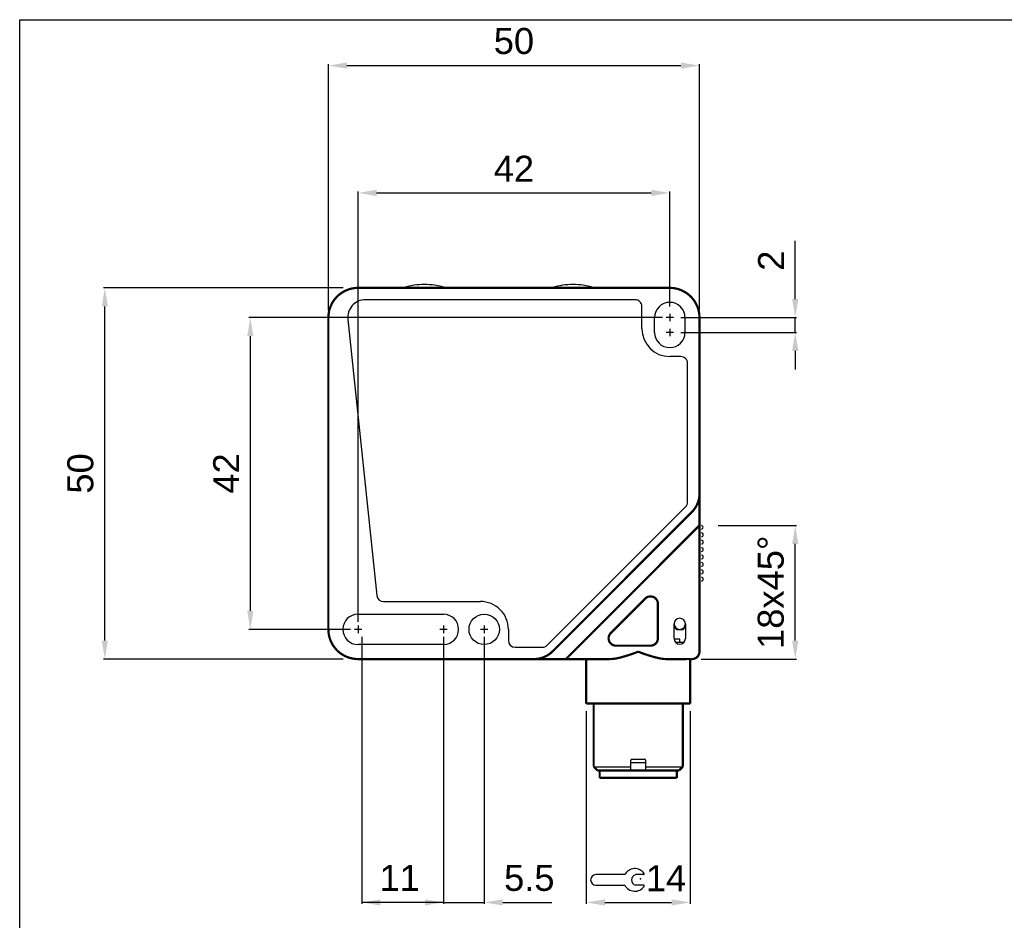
# Model space of a CAD drawing. Extents: x 2205 to 2615, y 964 to 1361.
# Tile 12 of 29: x 2205 to 2338, y 1240 to 1361. Entities that reach past the tile are written whole.
import ezdxf

# ---------------------------------------------------------------- set-up
doc = ezdxf.new("R2010")
doc.units = 0
doc.header["$MEASUREMENT"] = 0
doc.linetypes.add('TRATTEGGIATA2', pattern=[0.375, 0.25, -0.125])
doc.layers.get('0').update_dxf_attribs({"linetype": 'CONTINUOUS'})
doc.layers.get('DEFPOINTS').update_dxf_attribs({"linetype": 'CONTINUOUS'})
doc.layers.add('TRATTEGGIO', color=7, linetype='TRATTEGGIATA2')
doc.styles.add('QUOTE', font='ARIAL.TTF', dxfattribs={"height": 3.5})
doc.dimstyles.new('QUOTE', dxfattribs={"dimscale": 0, "dimtxt": 2.5, "dimasz": 2.5, "dimexe": 0.18, "dimexo": 1, "dimgap": 1.5, "dimtad": 1, "dimdec": 1, "dimzin": 0, "dimdsep": 46, "dimtxsty": 'QUOTE', "dimcen": 0.09, "dimadec": 0, "dimazin": 0, "dimtm": -0.1, "dimtfac": 0.5, "dimtdec": 1, "dimtmove": 0, "dimatfit": 0, "dimfxl": 0, "dimtolj": 2, "dimtzin": 0, "dimarcsym": 0})

# ---------------------------------------------------------------- blocks, each defined once
blk = doc.blocks.new('*D29')
at = {"color": 0, "linetype": 'ByBlock', "lineweight": -2}
for p, q in [((2248.88, 1324.83), (2216.58, 1324.83)), ((2216.76, 1277.33), (2216.76, 1322.33)), ((2248.88, 1274.83), (2216.58, 1274.83))]:
    blk.add_line(p, q, dxfattribs=at)
at = {"color": 0, "linetype": 'ByBlock'}
for points in [[(2216.35, 1322.33), (2217.18, 1322.33), (2216.76, 1324.83)], [(2216.35, 1277.33), (2217.18, 1277.33), (2216.76, 1274.83)]]:
    blk.add_solid(points, dxfattribs=at)
at = {"layer": 'DEFPOINTS', "color": 0, "linetype": 'ByBlock'}
for p in [(2216.76, 1324.83), (2249.88, 1324.83), (2249.88, 1274.83)]:
    blk.add_point(p, dxfattribs=at)
at = {"color": 0, "linetype": 'ByBlock', "insert": (2213.48, 1299.83), "char_height": 3.5, "attachment_point": 5, "rotation": 90, "style": 'QUOTE'}
blk.add_mtext('\\A2;50', dxfattribs=at)
blk = doc.blocks.new('*D30')
at = {"color": 0, "linetype": 'ByBlock', "lineweight": -2}
for p, q in [((2309.79, 1323.33), (2309.79, 1331.15)), ((2294.38, 1320.83), (2309.97, 1320.83)), ((2309.79, 1318.83), (2309.79, 1320.83)), ((2294.38, 1318.83), (2309.97, 1318.83)), ((2309.79, 1316.33), (2309.79, 1313.83))]:
    blk.add_line(p, q, dxfattribs=at)
at = {"color": 0, "linetype": 'ByBlock'}
for points in [[(2309.37, 1323.33), (2310.2, 1323.33), (2309.79, 1320.83)], [(2309.37, 1316.33), (2310.2, 1316.33), (2309.79, 1318.83)]]:
    blk.add_solid(points, dxfattribs=at)
at = {"layer": 'DEFPOINTS', "color": 0, "linetype": 'ByBlock'}
for p in [(2293.38, 1320.83), (2309.79, 1320.83), (2293.38, 1318.83)]:
    blk.add_point(p, dxfattribs=at)
at = {"color": 0, "linetype": 'ByBlock', "insert": (2306.53, 1328.49), "char_height": 3.5, "attachment_point": 5, "rotation": 90, "style": 'QUOTE'}
blk.add_mtext('\\A2;2', dxfattribs=at)
blk = doc.blocks.new('*D31')
at = {"color": 0, "linetype": 'ByBlock', "lineweight": -2}
for p, q in [((2246.88, 1321.83), (2246.88, 1354.95)), ((2249.38, 1354.77), (2294.38, 1354.77)), ((2296.88, 1321.83), (2296.88, 1354.95))]:
    blk.add_line(p, q, dxfattribs=at)
at = {"color": 0, "linetype": 'ByBlock'}
for points in [[(2249.38, 1355.19), (2249.38, 1354.35), (2246.88, 1354.77)], [(2294.38, 1355.19), (2294.38, 1354.35), (2296.88, 1354.77)]]:
    blk.add_solid(points, dxfattribs=at)
at = {"layer": 'DEFPOINTS', "color": 0, "linetype": 'ByBlock'}
for p in [(2296.88, 1354.77), (2246.88, 1320.83), (2296.88, 1320.83)]:
    blk.add_point(p, dxfattribs=at)
at = {"color": 0, "linetype": 'ByBlock', "insert": (2271.88, 1358.06), "char_height": 3.5, "attachment_point": 5, "style": 'QUOTE'}
blk.add_mtext('\\A2;50', dxfattribs=at)
blk = doc.blocks.new('*D32')
at = {"color": 0, "linetype": 'ByBlock', "lineweight": -2}
for p, q in [((2250.88, 1279.83), (2250.88, 1337.8)), ((2253.38, 1337.62), (2290.38, 1337.62)), ((2292.88, 1322.33), (2292.88, 1337.8))]:
    blk.add_line(p, q, dxfattribs=at)
at = {"color": 0, "linetype": 'ByBlock'}
for points in [[(2253.38, 1338.04), (2253.38, 1337.21), (2250.88, 1337.62)], [(2290.38, 1338.04), (2290.38, 1337.21), (2292.88, 1337.62)]]:
    blk.add_solid(points, dxfattribs=at)
at = {"layer": 'DEFPOINTS', "color": 0, "linetype": 'ByBlock'}
for p in [(2292.88, 1337.62), (2292.88, 1321.33), (2250.88, 1278.83)]:
    blk.add_point(p, dxfattribs=at)
at = {"color": 0, "linetype": 'ByBlock', "insert": (2271.88, 1340.88), "char_height": 3.5, "attachment_point": 5, "style": 'QUOTE'}
blk.add_mtext('\\A2;42', dxfattribs=at)
blk = doc.blocks.new('*D40')
at = {"color": 0, "linetype": 'ByBlock', "lineweight": -2}
for p, q in [((2291.88, 1320.83), (2236.18, 1320.83)), ((2236.36, 1318.33), (2236.36, 1281.33)), ((2249.88, 1278.83), (2236.18, 1278.83))]:
    blk.add_line(p, q, dxfattribs=at)
at = {"color": 0, "linetype": 'ByBlock'}
for points in [[(2235.95, 1318.33), (2236.78, 1318.33), (2236.36, 1320.83)], [(2235.95, 1281.33), (2236.78, 1281.33), (2236.36, 1278.83)]]:
    blk.add_solid(points, dxfattribs=at)
at = {"layer": 'DEFPOINTS', "color": 0, "linetype": 'ByBlock'}
for p in [(2292.88, 1320.83), (2236.36, 1278.83), (2250.88, 1278.83)]:
    blk.add_point(p, dxfattribs=at)
at = {"color": 0, "linetype": 'ByBlock', "insert": (2233.11, 1299.83), "char_height": 3.5, "attachment_point": 5, "rotation": 90, "style": 'QUOTE'}
blk.add_mtext('\\A2;42', dxfattribs=at)
blk = doc.blocks.new('*D41')
at = {"color": 0, "linetype": 'ByBlock', "lineweight": -2}
for p, q in [((2299.38, 1292.83), (2309.97, 1292.83)), ((2309.79, 1277.33), (2309.79, 1290.33)), ((2297.1, 1274.83), (2309.97, 1274.83))]:
    blk.add_line(p, q, dxfattribs=at)
at = {"color": 0, "linetype": 'ByBlock'}
for points in [[(2309.37, 1290.33), (2310.2, 1290.33), (2309.79, 1292.83)], [(2309.37, 1277.33), (2310.2, 1277.33), (2309.79, 1274.83)]]:
    blk.add_solid(points, dxfattribs=at)
at = {"layer": 'DEFPOINTS', "color": 0, "linetype": 'ByBlock'}
for p in [(2298.38, 1292.83), (2309.79, 1292.83), (2296.1, 1274.83)]:
    blk.add_point(p, dxfattribs=at)
at = {"color": 0, "linetype": 'ByBlock', "insert": (2306.5, 1283.83), "char_height": 3.5, "attachment_point": 5, "rotation": 90, "style": 'QUOTE'}
blk.add_mtext('\\A2;18x45°', dxfattribs=at)
blk = doc.blocks.new('CHIAVE')
at = {"color": 7, "linetype": 'Continuous'}
for p, q in [((-2.1, 0.56), (-6.01, 0.56)), ((0.4, 0.56), (-0.68, 0.56)), ((-6.71, -0.14), (-6.71, -0.15)), ((-6.01, -0.85), (-2.1, -0.85)), ((0.4, -0.85), (-0.68, -0.85))]:
    blk.add_line(p, q, dxfattribs=at)
for centre, radius, start, end in [((-0.75, -0.15), 1.52, 35.3821, 152.4178), ((-6.01, -0.14), 0.7, 90, 180), ((-0.45, -0.15), 0.744, 108.4352, 251.5648), ((0.4, 0.67), 0.112, 270, 35.3821), ((-6.01, -0.15), 0.7, 180, 270), ((-0.75, -0.15), 1.52, 207.5822, 324.6179), ((0.4, -0.96), 0.112, 324.6179, 90)]:
    blk.add_arc(centre, radius, start, end, dxfattribs=at)
at = {"color": 1, "linetype": 'Continuous'}
blk.add_point((0, 0), dxfattribs=at)

msp = doc.modelspace()

# ---------------------------------------------------------------- linework, layer by layer
at = {"color": 7, "linetype": 'Continuous'}
for p, q in [((2288.23, 1323.23), (2251.88, 1323.23)), ((2289.13, 1319.33), (2289.13, 1322.33)), ((2249.49, 1320.58), (2253.4, 1283.39)), ((2290.83, 1318.83), (2290.83, 1320.83)), ((2293.38, 1320.83), (2292.38, 1320.83)), ((2292.88, 1321.33), (2292.88, 1320.33)), ((2294.93, 1320.83), (2294.93, 1318.83)), ((2293.38, 1318.83), (2292.38, 1318.83)), ((2292.88, 1319.33), (2292.88, 1318.33)), ((2294.38, 1315.58), (2292.88, 1315.58)), ((2295.28, 1295.99), (2295.28, 1314.68)), ((2276.36, 1276.7), (2295.01, 1295.35)), ((2295.88, 1291.83), (2295.88, 1291.83)), ((2254.3, 1282.58), (2267.38, 1282.58)), ((2250.88, 1280.88), (2262.38, 1280.88)), ((2250.88, 1279.33), (2250.88, 1278.33)), ((2262.38, 1279.33), (2262.38, 1278.33)), ((2267.88, 1279.33), (2267.88, 1278.33)), ((2293.48, 1277.58), (2293.48, 1279.58)), ((2293.48, 1279.13), (2293.78, 1278.83)), ((2294.68, 1278.83), (2294.98, 1279.13)), ((2294.98, 1279.58), (2294.98, 1277.58)), ((2251.38, 1278.83), (2250.38, 1278.83)), ((2262.88, 1278.83), (2261.88, 1278.83)), ((2268.38, 1278.83), (2267.38, 1278.83)), ((2271.13, 1278.83), (2271.13, 1277.33)), ((2293.78, 1278.83), (2294.23, 1278.83)), ((2294.23, 1278.83), (2294.68, 1278.83)), ((2262.38, 1276.78), (2250.88, 1276.78)), ((2272.03, 1276.43), (2275.72, 1276.43)), ((2294.23, 1277.53), (2293.48, 1277.53)), ((2294.78, 1277.08), (2293.68, 1277.08)), ((2294.23, 1277.08), (2294.23, 1277.53)), ((2278.88, 1274.83), (2278.88, 1274.83)), ((2282.63, 1260.33), (2287.63, 1260.33)), ((2287.63, 1260.33), (2287.63, 1261.23)), ((2289.63, 1260.83), (2287.63, 1260.83)), ((2287.63, 1259.98), (2287.63, 1260.33)), ((2287.73, 1261.33), (2288.63, 1261.33)), ((2288.63, 1261.33), (2289.53, 1261.33)), ((2289.63, 1261.23), (2289.63, 1260.33)), ((2289.63, 1260.33), (2294.63, 1260.33)), ((2289.63, 1260.33), (2289.63, 1259.98)), ((2287.48, 1259.83), (2287.63, 1259.98)), ((2289.63, 1259.98), (2289.78, 1259.83))]:
    msp.add_line(p, q, dxfattribs=at)
at = {"color": 7, "linetype": 'ByBlock'}
for p, q in [((2251.38, 1277.83), (2251.38, 1241.87)), ((2262.38, 1277.83), (2262.38, 1241.87)), ((2262.38, 1277.83), (2262.38, 1241.87)), ((2267.88, 1277.83), (2267.88, 1241.87)), ((2281.63, 1267.83), (2281.63, 1241.87)), ((2295.63, 1267.83), (2295.63, 1241.87)), ((2262.38, 1242.05), (2251.38, 1242.05)), ((2259.88, 1242.05), (2257.38, 1242.05)), ((2262.38, 1242.05), (2267.88, 1242.05)), ((2264.88, 1242.05), (2267.38, 1242.05)), ((2270.38, 1242.05), (2276.97, 1242.05)), ((2284.13, 1242.05), (2293.13, 1242.05))]:
    msp.add_line(p, q, dxfattribs=at)
at = {"color": 7, "linetype": 'Continuous', "const_width": 0.3}
for points in [[(2250.88, 1324.83, 0.414214), (2246.88, 1320.83)], [(2296.88, 1320.83, 0.414213), (2292.88, 1324.83)], [(2295.86, 1294.64, 0.198912), (2296.88, 1297.11)], [(2291.28, 1282.27, 0.668179), (2289.57, 1282.98)], [(2246.88, 1278.83, 0.414214), (2250.88, 1274.83)], [(2284.93, 1278.34, 0.668179), (2285.64, 1276.63)], [(2290.28, 1276.63, 0.414214), (2291.28, 1277.63)], [(2274.6, 1274.83, 0.198912), (2277.08, 1275.86)], [(2288.63, 1275.83), (2288.49, 1275.78, -0.002955), (2288.36, 1275.72, -0.003054), (2288.22, 1275.67, -0.002968), (2288.09, 1275.62, -0.002676), (2287.95, 1275.57, -0.002465), (2287.82, 1275.52, -0.002279), (2287.68, 1275.47, -0.002097), (2287.54, 1275.43, -0.001869), (2287.41, 1275.38, -0.001733), (2287.27, 1275.34, -0.00165), (2287.13, 1275.3, -0.001597), (2287, 1275.26, -0.001557), (2286.86, 1275.22, -0.001528), (2286.73, 1275.18, -0.0015), (2286.59, 1275.14, -0.001708), (2286.46, 1275.1, -0.002199), (2286.32, 1275.06, -0.00242), (2286.19, 1275.03, -0.002457), (2286.06, 1275, -0.003303), (2285.92, 1274.97, -0.004915), (2285.79, 1274.94, -0.003636), (2285.66, 1274.91, 0.000153), (2285.54, 1274.89, -0.006754), (2285.4, 1274.87, -0.015885), (2285.18, 1274.85, -0.008291), (2284.89, 1274.83, -0.004247)], [(2292.37, 1274.83), (2292.19, 1274.84, -0.011375), (2292.01, 1274.85, -0.011736), (2291.83, 1274.87, -0.010773), (2291.65, 1274.9, -0.008511), (2291.46, 1274.94, -0.006828), (2291.28, 1274.98, -0.005337), (2291.09, 1275.03, -0.004153), (2290.9, 1275.07, -0.002971), (2290.72, 1275.12, -0.002411), (2290.53, 1275.18, -0.002364), (2290.34, 1275.23, -0.002719), (2290.15, 1275.29, -0.003334), (2289.95, 1275.35, -0.002502), (2289.77, 1275.41, -0.000721), (2289.6, 1275.46, -0.00376), (2289.38, 1275.54, -0.006764), (2289.06, 1275.66, -0.003307), (2288.63, 1275.83, -0.001726)], [(2295.63, 1274.85), (2295.58, 1274.84, -0.00035), (2295.53, 1274.84, -0.000294), (2295.47, 1274.84, -0.000297), (2295.42, 1274.84, -0.000353), (2295.36, 1274.84, -0.000357), (2295.3, 1274.84, -0.000336), (2295.24, 1274.84, -0.000405), (2295.18, 1274.84, -0.000534), (2295.11, 1274.84, -0.000379), (2295.05, 1274.83, -0.00006), (2294.99, 1274.83, -0.000624), (2294.91, 1274.83, -0.001116), (2294.77, 1274.83, -0.000507), (2294.6, 1274.83, -0.00025)], [(2295.88, 1274.83, 0.414214), (2296.88, 1275.83)]]:
    msp.add_lwpolyline(points, format="xyb", dxfattribs=at)
for points in [[(2250.88, 1324.83), (2292.88, 1324.83)], [(2296.88, 1320.83), (2296.88, 1297.11)], [(2296.88, 1297.11), (2296.88, 1292.83)], [(2277.08, 1275.86), (2295.86, 1294.64)], [(2295.88, 1291.83), (2296.88, 1292.83)], [(2296.88, 1292.83), (2296.88, 1278.46)], [(2295.88, 1291.83), (2279.88, 1275.83)], [(2284.93, 1278.34), (2289.57, 1282.98)], [(2291.28, 1282.27), (2291.28, 1277.63)], [(2296.88, 1278.46), (2296.88, 1275.83)], [(2290.28, 1276.63), (2285.64, 1276.63)], [(2274.6, 1274.83), (2250.88, 1274.83)], [(2278.88, 1274.83), (2274.6, 1274.83)], [(2278.88, 1274.83), (2279.88, 1275.83)], [(2284.89, 1274.83), (2278.88, 1274.83)], [(2281.63, 1268.83), (2281.63, 1274.83)], [(2293.25, 1274.83), (2292.37, 1274.83)], [(2294.6, 1274.83), (2293.25, 1274.83)], [(2295.63, 1274.85), (2295.63, 1268.83)], [(2295.88, 1274.83), (2295.63, 1274.83)], [(2295.63, 1268.83), (2281.63, 1268.83)], [(2282.63, 1268.83), (2282.63, 1260.33)], [(2294.63, 1260.33), (2294.63, 1268.83)], [(2282.63, 1260.33), (2283.13, 1259.83)], [(2294.13, 1259.83), (2294.63, 1260.33)], [(2287.48, 1259.83), (2283.13, 1259.83)], [(2283.43, 1258.83), (2283.43, 1259.83)], [(2289.78, 1259.83), (2287.48, 1259.83)], [(2294.13, 1259.83), (2289.78, 1259.83)], [(2293.83, 1258.83), (2293.83, 1259.83)], [(2293.83, 1258.83), (2283.43, 1258.83)]]:
    msp.add_lwpolyline(points, dxfattribs=at)
at = {"color": 7, "linetype": 'Continuous'}
for points in [[(2257.08, 1324.9), (2257.06, 1324.9, -0.002779), (2257.04, 1324.89, -0.002774), (2257.01, 1324.89, -0.002772), (2256.99, 1324.88, -0.002777), (2256.97, 1324.88, -0.002778), (2256.95, 1324.87, -0.002778), (2256.93, 1324.87, -0.00278), (2256.9, 1324.86, -0.002786), (2256.88, 1324.86, -0.00278), (2256.86, 1324.86, -0.002764), (2256.84, 1324.85, -0.002788), (2256.82, 1324.85, -0.002845), (2256.79, 1324.85, -0.002766), (2256.77, 1324.84, -0.002584), (2256.75, 1324.84, -0.00285), (2256.73, 1324.84, -0.003393), (2256.7, 1324.84, -0.002579), (2256.68, 1324.84, -0.000895), (2256.66, 1324.83, -0.003628), (2256.64, 1324.83, -0.006238), (2256.6, 1324.83, -0.003055), (2256.55, 1324.83, -0.001621)], [(2277.08, 1324.9), (2277.06, 1324.9, -0.002779), (2277.04, 1324.89, -0.002774), (2277.01, 1324.89, -0.002773), (2276.99, 1324.88, -0.002777), (2276.97, 1324.88, -0.002779), (2276.95, 1324.87, -0.002778), (2276.93, 1324.87, -0.002781), (2276.9, 1324.86, -0.002787), (2276.88, 1324.86, -0.00278), (2276.86, 1324.86, -0.002764), (2276.84, 1324.85, -0.002788), (2276.82, 1324.85, -0.002845), (2276.79, 1324.85, -0.002766), (2276.77, 1324.84, -0.002584), (2276.75, 1324.84, -0.00285), (2276.73, 1324.84, -0.003393), (2276.7, 1324.84, -0.002579), (2276.68, 1324.84, -0.000895), (2276.66, 1324.83, -0.003628), (2276.64, 1324.83, -0.006238), (2276.6, 1324.83, -0.003055), (2276.55, 1324.83, -0.001621)]]:
    msp.add_lwpolyline(points, format="xyb", dxfattribs=at)
at = {"color": 7, "linetype": 'Continuous', "lineweight": -2, "const_width": 0.3}
msp.add_lwpolyline([(2246.88, 1278.83), (2246.88, 1320.83)], dxfattribs=at)
at = {"color": 7, "linetype": 'Continuous'}
msp.add_circle((2267.88, 1278.83), 2.05, dxfattribs=at)
for centre, radius, start, end in [((2259.83, 1314.89), 10.38, 90, 105.3703), ((2259.83, 1314.89), 10.38, 74.6297, 90), ((2263.11, 1326.83), 2, 254.6297, 270), ((2279.83, 1314.89), 10.38, 90, 105.3703), ((2279.83, 1314.89), 10.38, 74.6297, 90), ((2283.11, 1326.83), 2, 254.6297, 270), ((2251.88, 1320.83), 2.4, 89.9005, 186.0144), ((2288.23, 1322.33), 0.898, 0.009, 90.1384), ((2292.88, 1320.83), 2.05, 0.0002, 179.9998), ((2292.88, 1319.33), 3.75, 179.9979, 269.9666), ((2292.88, 1318.83), 2.05, 180, 0), ((2294.38, 1314.68), 0.898, 0.0088, 90.139), ((2294.38, 1295.99), 0.898, 314.9077, 0.0088), ((2297.14, 1292.58), 0.25, 270, 90.0001), ((2297.14, 1291.58), 0.25, 270, 90), ((2297.14, 1290.58), 0.25, 270, 90), ((2297.14, 1289.58), 0.25, 270, 90), ((2297.14, 1288.58), 0.25, 270, 90), ((2297.14, 1287.58), 0.25, 270, 90), ((2297.14, 1286.58), 0.25, 270, 90), ((2297.14, 1285.58), 0.25, 270, 90), ((2254.3, 1283.48), 0.9, 186.0004, 270), ((2267.38, 1278.83), 3.75, 0.0021, 90.0334), ((2250.88, 1278.83), 2.05, 90, 270), ((2262.38, 1278.83), 2.05, 270, 90), ((2294.23, 1279.58), 0.75, 0, 180), ((2294.23, 1279.58), 0.75, 180, 270), ((2294.23, 1279.58), 0.75, 270, 0), ((2294.23, 1277.58), 0.75, 180, 0), ((2272.03, 1277.33), 0.902, 179.9913, 269.861), ((2275.72, 1277.33), 0.9, 270, 315), ((2287.73, 1261.23), 0.1, 90, 180), ((2289.53, 1261.23), 0.1, 360, 90)]:
    msp.add_arc(centre, radius, start, end, dxfattribs=at)
at = {"color": 7, "linetype": 'ByBlock'}
for points in [[(2253.88, 1242.46), (2253.88, 1241.63), (2251.38, 1242.05)], [(2259.88, 1242.46), (2259.88, 1241.63), (2262.38, 1242.05)], [(2270.38, 1242.46), (2270.38, 1241.63), (2267.88, 1242.05)], [(2284.13, 1242.46), (2284.13, 1241.63), (2281.63, 1242.05)], [(2293.13, 1242.46), (2293.13, 1241.63), (2295.63, 1242.05)]]:
    msp.add_solid(points, dxfattribs=at)
at = {"layer": 'TRATTEGGIO', "color": 0, "linetype": 'ByBlock'}
msp.add_lwpolyline([(2205.29, 1360.95), (2410.32, 1360.95), (2410.32, 1162.32), (2205.29, 1162.32)], close=True, dxfattribs=at)

# ---------------------------------------------------------------- block references
at = {"color": 7}
msp.add_blockref('CHIAVE', (2288.93, 1245.23), dxfattribs=at)

# ---------------------------------------------------------------- texts
at = {"color": 7, "linetype": 'ByBlock', "char_height": 3.5, "attachment_point": 5, "style": 'QUOTE'}
for s, insert in [('11', (2256.48, 1245.34)), ('\\A2;5.5', (2273.95, 1245.33)), ('\\A2;14', (2292.37, 1245.31))]:
    msp.add_mtext(s, dxfattribs=dict(at, insert=insert))

# ---------------------------------------------------------------- dimensions: what is measured, and where the dimension line sits
at = {"color": 0, "linetype": 'ByBlock'}
dim = msp.add_linear_dim(base=(2296.88, 1354.77), p1=(2246.88, 1320.83), p2=(2296.88, 1320.83), text='50', dimstyle='QUOTE', override={"dimscale": 1}, dxfattribs=at)
dim.commit()
dim.dimension.update_dxf_attribs({"geometry": '*D31', "text_midpoint": (2271.88, 1358.06)})
at = {"color": 7, "linetype": 'ByBlock'}
dim = msp.add_linear_dim(base=(2292.88, 1337.62), p1=(2250.88, 1278.83), p2=(2292.88, 1321.33), text='42', dimstyle='QUOTE', override={"dimscale": 1}, dxfattribs=at)
dim.commit()
dim.dimension.update_dxf_attribs({"geometry": '*D32', "text_midpoint": (2271.88, 1340.88)})
for base, p1, p2, text, picture, middle in [((2309.79, 1320.83), (2293.38, 1318.83), (2293.38, 1320.83), '2', '*D30', (2306.53, 1328.49)), ((2216.76, 1324.83), (2249.88, 1274.83), (2249.88, 1324.83), '50', '*D29', (2213.48, 1299.83)), ((2236.36, 1278.83), (2292.88, 1320.83), (2250.88, 1278.83), '42', '*D40', (2233.11, 1299.83)), ((2309.79, 1292.83), (2296.1, 1274.83), (2298.38, 1292.83), '18x45°', '*D41', (2306.5, 1283.83))]:
    dim = msp.add_linear_dim(base=base, p1=p1, p2=p2, angle=90, text=text, dimstyle='QUOTE', override={"dimscale": 1}, dxfattribs=at)
    dim.commit()
    dim.dimension.update_dxf_attribs({"geometry": picture, "text_midpoint": middle})

doc.saveas('drawing.dxf')
